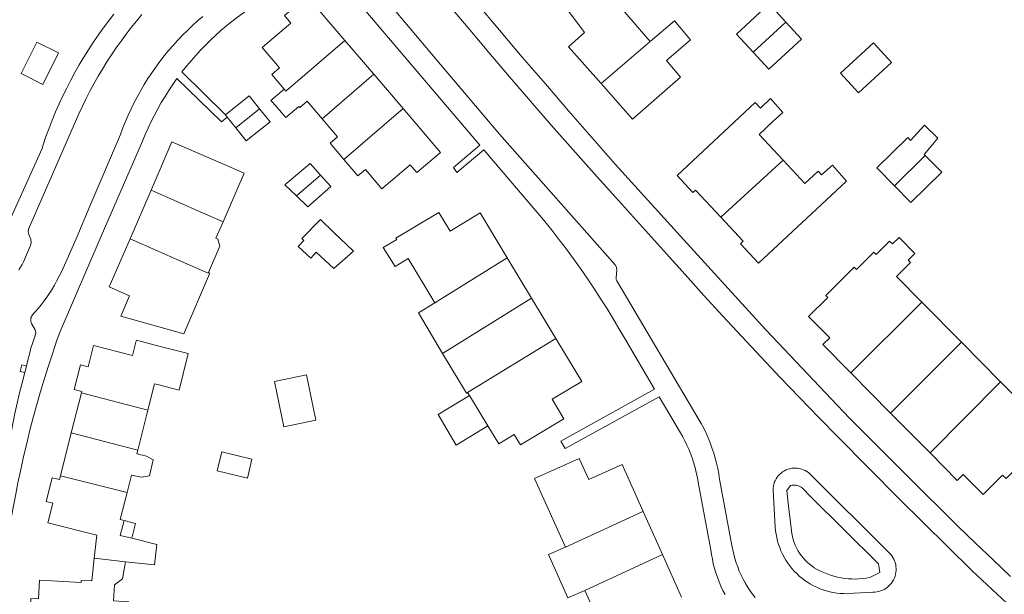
# Model space of a CAD drawing. Header units: metres. Extents: x 89888 to 94270, y 464165 to 468904.
# Tile 124 of 256: x 92634 to 92766, y 466083 to 466160. Entities that reach past the tile are written whole.
import ezdxf

# ---------------------------------------------------------------- set-up
doc = ezdxf.new("R2010")
doc.units = ezdxf.units.M
for name, color, linetype, lineweight in [('B_BEBOUWINGSGRENS_0', 251, 'CONTINUOUS', 13), ('B_LUIFEL_1', 251, 'CONTINUOUS', 13), ('B_TUSSENMUUR_0', 251, 'CONTINUOUS', 13), ('V_WEGGRENS_0', 251, 'CONTINUOUS', 13)]:
    doc.layers.add(name, color=color, linetype=linetype, lineweight=lineweight)

msp = doc.modelspace()

# ---------------------------------------------------------------- linework, layer by layer
at = {"layer": 'B_BEBOUWINGSGRENS_0'}
for p, q in [((92636.01, 466156.75), (92633.9, 466152.52)), ((92681.23, 466152.45), (92677.35, 466156.99)), ((92748.3, 466156.65), (92743.86, 466152.59)), ((92685.15, 466147.85), (92681.23, 466152.45)), ((92661.56, 466146.68), (92661.31, 466146.99)), ((92662.71, 466145.24), (92661.56, 466146.68)), ((92755.24, 466141.55), (92755.11, 466141.69)), ((92651.33, 466136.89), (92648.51, 466130.36)), ((92702.4, 466122.4), (92699.14, 466127.81)), ((92705.67, 466116.96), (92702.4, 466122.4)), ((92760.1, 466116.47), (92754.79, 466121.85)), ((92765.36, 466111.14), (92760.1, 466116.47)), ((92745.27, 466112.37), (92750.6, 466106.97)), ((92641.98, 466109.68), (92640.61, 466104.29)), ((92693.81, 466109.73), (92694.07, 466109.3)), ((92694.07, 466109.3), (92696.55, 466105.23)), ((92649.55, 466102), (92650.91, 466107.37)), ((92669.14, 466105.12), (92673.43, 466106)), ((92750.6, 466106.97), (92755.89, 466101.62)), ((92640.61, 466104.29), (92639.15, 466098.53)), ((92660.82, 466101.75), (92660.22, 466099.2)), ((92719.97, 466087.98), (92717.38, 466093.75)), ((92722.55, 466082.25), (92719.97, 466087.98)), ((92709.57, 466083.16), (92712.15, 466077.42))]:
    msp.add_line(p, q, dxfattribs=at)
for points in [[(92718.31, 466156.82), (92714.03, 466161.79), (92711.5, 466165.1)], [(92677.35, 466156.99), (92672.28, 466162.94), (92669.23, 466160.34), (92670.11, 466159.3), (92666.25, 466156.01), (92668.57, 466153.28), (92667.54, 466152.4), (92669.21, 466150.44)], [(92706.86, 466161.56), (92709.51, 466158.02), (92707.37, 466156.13), (92711.74, 466151.18)], [(92736.52, 466159.44), (92734.28, 466161.87), (92729.91, 466157.83), (92732.13, 466155.42)], [(92720.5, 466154.27), (92723.76, 466157.05), (92721.61, 466159.62), (92718.31, 466156.82)], [(92732.13, 466155.42), (92734.27, 466153.1), (92738.65, 466157.14), (92736.52, 466159.44)], [(92633.9, 466152.52), (92636.78, 466151.07), (92638.9, 466155.3), (92636.01, 466156.75)], [(92743.86, 466152.59), (92746.28, 466149.94), (92750.72, 466154.01), (92748.3, 466156.65)], [(92711.74, 466151.18), (92715.96, 466146.4), (92722.41, 466152.06), (92720.5, 466154.27)], [(92661.31, 466146.99), (92664.5, 466149.54), (92665.9, 466147.79)], [(92669.21, 466150.44), (92667.42, 466148.92), (92667.67, 466148.63)], [(92667.67, 466148.63), (92669.4, 466146.62), (92671.18, 466148.12), (92671.3, 466147.99), (92672.27, 466148.82), (92674.28, 466146.46)], [(92734.8, 466146.09), (92736.15, 466147.29), (92734.46, 466149.17), (92733.13, 466147.89), (92732.44, 466148.63), (92721.93, 466138.86), (92724.06, 466136.56), (92724.43, 466136.9), (92727.82, 466133.25)], [(92665.9, 466147.79), (92667.3, 466146.04), (92664.11, 466143.49), (92662.71, 466145.24)], [(92677.21, 466141.01), (92679.1, 466138.79), (92680.09, 466139.64), (92682.3, 466137.05), (92686.11, 466140.3), (92687.01, 466139.25), (92690.18, 466141.95), (92685.15, 466147.85)], [(92674.28, 466146.46), (92676.35, 466144.03), (92675.36, 466143.19), (92677.21, 466141.01)], [(92736.17, 466140.89), (92732.94, 466144.36), (92734.8, 466146.09)], [(92755.11, 466141.69), (92756.96, 466143.84), (92755.15, 466145.6), (92753.28, 466143.54), (92752.89, 466143.94), (92748.75, 466139.87), (92751.1, 466137.48)], [(92661.06, 466140.35), (92654.13, 466143.35), (92651.33, 466136.89)], [(92660.99, 466132.64), (92663.82, 466139.16), (92661.06, 466140.35)], [(92674.08, 466138.91), (92672.7, 466140.44), (92669.29, 466137.61), (92670.83, 466136.12)], [(92743.31, 466136.79), (92744.7, 466138.07), (92742.79, 466140.23), (92741.33, 466138.92), (92740.87, 466139.42), (92739.08, 466137.76), (92736.17, 466140.89)], [(92751.1, 466137.48), (92753.32, 466135.22), (92757.46, 466139.3), (92755.24, 466141.55)], [(92670.83, 466136.12), (92672.37, 466134.63), (92675.46, 466137.38), (92674.08, 466138.91)], [(92727.82, 466133.25), (92730.8, 466130.04), (92730.43, 466129.7), (92732.86, 466127.09), (92743.31, 466136.79)], [(92699.14, 466127.81), (92695.52, 466133.83), (92691.46, 466131.38), (92689.94, 466133.9), (92684.2, 466130.44), (92684.3, 466130.27), (92682.48, 466129.18), (92684.08, 466126.62), (92685.85, 466127.69), (92689.42, 466121.75)], [(92659.04, 466125.85), (92660.56, 466129.37), (92660.31, 466130.29), (92660.03, 466130.43), (92660.99, 466132.64)], [(92674.05, 466132.96), (92671.55, 466130.41), (92671.84, 466130.14), (92671.09, 466129.31), (92672.78, 466127.76)], [(92672.78, 466127.76), (92673.5, 466128.57), (92675.84, 466126.37), (92678.51, 466128.69), (92675.88, 466131.21), (92674.05, 466132.96)], [(92648.51, 466130.36), (92645.7, 466123.89), (92648.45, 466122.69), (92647.28, 466119.99)], [(92754.79, 466121.85), (92751.38, 466125.3), (92753.26, 466127.17), (92752.96, 466127.48), (92753.86, 466128.37), (92751.73, 466130.52), (92750.86, 466129.66), (92750.47, 466130.05), (92748.64, 466128.24), (92748.33, 466128.55), (92746, 466126.24), (92745.72, 466126.53), (92741.89, 466122.75), (92742.17, 466122.46), (92739.6, 466119.93), (92742.42, 466117.08), (92741.51, 466116.18), (92745.27, 466112.37)], [(92647.28, 466119.99), (92655.73, 466117.6), (92659.19, 466125.66), (92659.23, 466125.75), (92659.04, 466125.85)], [(92689.42, 466121.75), (92687.24, 466120.4), (92690.47, 466114.97)], [(92652.53, 466115.92), (92649.36, 466116.73), (92649.34, 466116.65), (92648.84, 466114.71), (92643.6, 466116.04), (92642.87, 466113.17), (92641.85, 466113.42), (92641.02, 466110.12), (92642.02, 466109.87), (92641.98, 466109.68)], [(92696.55, 466105.23), (92698.01, 466102.83), (92700.06, 466104.07), (92700.9, 466102.68), (92706.74, 466106.2), (92705.17, 466108.82), (92709.13, 466111.21), (92705.67, 466116.96)], [(92650.91, 466107.37), (92651.8, 466110.87), (92652.18, 466110.78), (92655.09, 466110.04), (92656.33, 466114.94), (92652.53, 466115.92)], [(92690.47, 466114.97), (92693.67, 466109.65), (92693.81, 466109.73)], [(92673.43, 466106), (92672.18, 466112.1), (92667.89, 466111.22), (92669.14, 466105.12)], [(92755.89, 466101.62), (92759.52, 466097.93), (92760.34, 466098.74), (92763.01, 466096.04), (92765.64, 466098.63), (92766.1, 466098.16), (92769.92, 466101.93), (92769.55, 466102.32), (92771.81, 466104.55), (92771.57, 466104.79), (92773.31, 466106.52), (92772.97, 466106.85), (92775.15, 466109), (92773.6, 466110.56), (92772.49, 466109.46), (92772.26, 466109.7), (92771.12, 466108.57), (92770.3, 466109.39), (92768.67, 466107.78), (92765.36, 466111.14)], [(92648.11, 466096.29), (92648.7, 466098.62), (92650, 466098.35), (92651.13, 466098.53), (92651.62, 466100.67), (92650.73, 466101.18), (92649.43, 466101.51), (92649.55, 466102)], [(92660.22, 466099.2), (92664.26, 466098.24), (92664.86, 466100.79), (92660.82, 466101.75)], [(92717.38, 466093.75), (92714.55, 466100.04), (92710.07, 466098.03), (92708.8, 466100.85), (92702.82, 466098.16), (92706.96, 466088.95)], [(92639.15, 466098.53), (92639.03, 466098.03), (92638.04, 466098.28), (92637.23, 466095.09), (92638.15, 466094.85), (92637.49, 466092.24), (92644.04, 466090.58), (92643.7, 466087.48)], [(92647.71, 466092.55), (92647.19, 466092.68), (92648.11, 466096.29)], [(92648.73, 466090.16), (92647.2, 466090.55), (92647.71, 466092.55)], [(92647.89, 466087.02), (92651.8, 466086.61), (92652.11, 466089.31), (92648.73, 466090.16)], [(92706.96, 466088.95), (92704.68, 466087.97), (92707.29, 466082.17), (92709.57, 466083.16)], [(92643.7, 466087.48), (92643.37, 466084.43), (92641.96, 466084.51), (92641.94, 466084.21), (92636.37, 466084.52), (92636.23, 466082.03), (92635.19, 466082.09), (92635, 466078.69), (92636.05, 466078.63), (92636.03, 466078.27)], [(92646.4, 466083.89), (92647.51, 466084.71), (92647.89, 466087.02)], [(92648.1, 466077.53), (92648.33, 466081.64), (92646.28, 466081.76), (92646.4, 466083.89)]]:
    msp.add_lwpolyline(points, dxfattribs=at)
at = {"layer": 'B_LUIFEL_1'}
for points in [[(92694.07, 466109.3), (92689.87, 466106.77), (92692.29, 466102.66), (92696.55, 466105.23)], [(92648.73, 466090.16), (92649.23, 466092.14), (92647.71, 466092.55)]]:
    msp.add_lwpolyline(points, dxfattribs=at)
at = {"layer": 'B_TUSSENMUUR_0'}
for p, q in [((92736.52, 466159.44), (92732.13, 466155.42)), ((92718.31, 466156.82), (92711.74, 466151.18)), ((92681.23, 466152.45), (92674.28, 466146.46)), ((92665.9, 466147.79), (92662.71, 466145.24)), ((92685.15, 466147.85), (92677.21, 466141.01)), ((92727.82, 466133.25), (92736.17, 466140.89)), ((92755.24, 466141.55), (92751.1, 466137.48)), ((92670.83, 466136.12), (92674.08, 466138.91)), ((92699.14, 466127.81), (92689.42, 466121.75)), ((92702.4, 466122.4), (92690.47, 466114.97)), ((92754.79, 466121.85), (92745.27, 466112.37)), ((92705.67, 466116.96), (92693.81, 466109.73)), ((92760.1, 466116.47), (92750.6, 466106.97)), ((92765.36, 466111.14), (92755.89, 466101.62)), ((92641.98, 466109.68), (92650.91, 466107.37)), ((92640.61, 466104.29), (92649.55, 466102)), ((92639.15, 466098.53), (92648.11, 466096.29)), ((92643.7, 466087.48), (92647.89, 466087.02))]:
    msp.add_line(p, q, dxfattribs=at)
for points in [[(92669.21, 466150.44), (92669.44, 466150.16), (92677.35, 466156.99)], [(92651.33, 466136.89), (92658.24, 466133.84), (92660.99, 466132.64)], [(92648.51, 466130.36), (92655.42, 466127.32), (92659, 466125.74), (92659.04, 466125.85)], [(92717.38, 466093.75), (92717.26, 466093.7), (92706.96, 466088.95)], [(92719.97, 466087.98), (92719.88, 466087.93), (92709.57, 466083.16)]]:
    msp.add_lwpolyline(points, dxfattribs=at)
at = {"layer": 'V_WEGGRENS_0'}
for p, q in [((92661.31, 466146.99), (92655.48, 466152.76)), ((92634.61, 466113.25), (92634.37, 466112.39))]:
    msp.add_line(p, q, dxfattribs=at)
for points in [[(92766.7, 466085.04), (92764.35, 466087.26), (92762.01, 466089.49), (92759.69, 466091.74), (92757.39, 466094), (92755.1, 466096.28), (92745.07, 466106.27), (92733.84, 466118.12), (92722.84, 466130.2), (92713.63, 466140.37), (92710.49, 466143.94), (92707.37, 466147.53), (92704.26, 466151.13), (92701.16, 466154.74), (92698.09, 466158.37), (92695.02, 466162.01), (92691.98, 466165.66), (92688.95, 466169.32), (92685.93, 466173), (92686.32, 466175.54)], [(92669.18, 466164.7), (92672.79, 466167.45), (92674.83, 466167.24), (92676.33, 466165.45), (92695.46, 466142.93)], [(92655.48, 466152.76), (92656.07, 466153.51), (92656.69, 466154.24), (92657.32, 466154.96), (92657.96, 466155.66), (92658.62, 466156.35), (92659.31, 466157.02), (92660, 466157.67), (92660.71, 466158.3), (92661.44, 466158.92), (92662.19, 466159.52), (92662.95, 466160.1), (92663.72, 466160.67), (92664.5, 466161.21), (92665.3, 466161.73), (92669.18, 466164.7)], [(92681.3, 466164.29), (92689.68, 466154.33), (92698.1, 466144.41), (92713.64, 466126.88), (92713.82, 466126.53), (92713.87, 466126.15), (92713.76, 466125.15), (92713.77, 466124.91), (92713.86, 466124.69), (92725.19, 466105.56), (92725.52, 466104.92), (92725.82, 466104.28), (92726.11, 466103.62), (92726.38, 466102.95), (92726.62, 466102.28), (92726.85, 466101.6), (92727.05, 466100.91), (92727.23, 466100.22), (92727.39, 466099.52), (92727.53, 466098.82), (92727.64, 466098.11), (92729.3, 466089.18), (92729.41, 466088.59), (92729.54, 466088.01), (92729.69, 466087.44), (92729.87, 466086.87), (92730.07, 466086.31), (92730.29, 466085.76), (92730.53, 466085.22), (92730.79, 466084.68), (92731.08, 466084.16), (92731.39, 466083.66), (92731.71, 466083.16), (92732.06, 466082.67), (92732.42, 466082.21)], [(92691.12, 466161.95), (92693.88, 466158.65), (92696.66, 466155.36), (92699.46, 466152.09), (92702.27, 466148.83), (92705.1, 466145.58), (92707.95, 466142.35), (92710.81, 466139.13), (92713.69, 466135.92), (92720.51, 466128.35), (92723.01, 466125.55), (92725.53, 466122.76), (92728.07, 466119.99), (92730.62, 466117.23), (92733.19, 466114.49), (92735.77, 466111.76), (92738.37, 466109.05), (92740.98, 466106.35), (92743.61, 466103.67), (92751.72, 466095.48), (92761.54, 466085.8), (92771.62, 466076.39)], [(92646.32, 466160.52), (92645.6, 466159.58), (92644.9, 466158.64), (92644.22, 466157.67), (92643.56, 466156.7), (92642.91, 466155.71), (92642.29, 466154.71), (92641.69, 466153.69), (92641.11, 466152.67), (92640.55, 466151.63), (92640.01, 466150.59), (92639.49, 466149.53), (92638.99, 466148.46), (92638.52, 466147.38), (92638.07, 466146.29), (92637.63, 466145.2), (92637.22, 466144.09), (92636.83, 466142.98), (92636.7, 466142.48), (92632.34, 466132.77)], [(92633.57, 466126.2), (92633.8, 466126.55), (92634.01, 466126.91), (92634.19, 466127.28), (92635.15, 466129.45), (92635.24, 466129.84), (92635.18, 466130.24), (92634.89, 466131.07), (92634.83, 466131.35), (92634.87, 466131.64), (92641.64, 466147.12), (92642.11, 466148.15), (92642.61, 466149.17), (92643.12, 466150.17), (92643.66, 466151.17), (92644.22, 466152.16), (92644.79, 466153.13), (92645.39, 466154.09), (92646.01, 466155.04), (92646.64, 466155.97), (92647.3, 466156.9), (92647.97, 466157.81), (92648.66, 466158.7), (92649.38, 466159.58), (92650.1, 466160.45)], [(92635.29, 466118.98), (92635.23, 466119.12), (92635.19, 466119.28), (92635.17, 466119.43), (92635.18, 466119.59), (92635.21, 466119.74), (92635.26, 466119.89), (92635.33, 466120.02), (92635.42, 466120.15), (92635.77, 466120.55), (92636.19, 466121.02), (92636.59, 466121.51), (92636.98, 466122.01), (92637.35, 466122.52), (92637.7, 466123.04), (92638.03, 466123.58), (92638.35, 466124.12), (92638.65, 466124.68), (92639.35, 466126.02), (92641.26, 466130.35), (92643.1, 466134.72), (92647.23, 466144.36), (92647.55, 466145.23), (92647.9, 466146.1), (92648.26, 466146.95), (92648.65, 466147.8), (92649.06, 466148.64), (92649.49, 466149.46), (92649.94, 466150.27), (92650.41, 466151.08), (92650.91, 466151.86), (92651.42, 466152.64), (92651.95, 466153.4), (92652.51, 466154.15), (92653.08, 466154.89), (92653.67, 466155.61), (92654.28, 466156.31), (92654.9, 466157), (92655.55, 466157.67), (92656.21, 466158.33), (92656.88, 466158.97), (92657.58, 466159.59), (92658.29, 466160.19)], [(92638.7, 466116.73), (92638.78, 466116.97), (92638.87, 466117.2), (92638.95, 466117.44), (92639.03, 466117.67), (92639.12, 466117.91), (92644.62, 466130.72), (92650.17, 466143.45), (92650.54, 466144.34), (92650.93, 466145.22), (92651.34, 466146.09), (92651.77, 466146.95), (92652.23, 466147.79), (92652.7, 466148.63), (92653.2, 466149.46), (92653.71, 466150.27), (92654.25, 466151.07), (92654.8, 466151.85)], [(92654.8, 466151.85), (92660.77, 466146.05), (92661.56, 466146.68)], [(92695.46, 466142.93), (92691.91, 466139.92), (92692.35, 466139.24), (92695.99, 466142.3)], [(92695.99, 466142.3), (92703.99, 466132.88), (92705.15, 466131.46), (92706.12, 466130.21), (92707.09, 466128.94), (92708.03, 466127.66), (92708.96, 466126.36), (92709.87, 466125.05), (92710.76, 466123.73), (92711.63, 466122.4), (92712.49, 466121.05), (92713.32, 466119.7), (92714.14, 466118.33), (92714.93, 466116.95), (92718.92, 466110.19)], [(92635.29, 466118.98), (92635.76, 466118.13), (92635.84, 466117.72)], [(92631.07, 466082.51), (92631.24, 466083.91), (92631.44, 466085.31), (92631.7, 466086.94), (92631.94, 466088.73), (92632.2, 466090.51), (92632.48, 466092.29), (92632.79, 466094.07), (92633.11, 466095.85), (92633.46, 466097.62), (92633.83, 466099.38), (92634.22, 466101.14), (92634.63, 466102.9), (92635.07, 466104.65), (92635.52, 466106.39), (92636, 466108.13), (92636.5, 466109.86), (92637.02, 466111.59), (92637.56, 466113.31), (92638.12, 466115.03), (92638.7, 466116.73)], [(92635.84, 466117.72), (92635.71, 466117.24), (92635.45, 466116.45), (92635.21, 466115.66), (92634.99, 466114.86), (92634.79, 466114.06), (92634.61, 466113.25)], [(92634.37, 466112.39), (92633.76, 466112.55), (92633.99, 466113.42), (92634.61, 466113.25)], [(92634.37, 466112.39), (92634.01, 466111.03), (92633.68, 466109.66), (92633.35, 466108.29), (92633.05, 466106.91), (92632.77, 466105.53), (92632.51, 466104.15), (92632.26, 466102.76), (92632.03, 466101.37)], [(92718.92, 466110.19), (92706.33, 466103.2), (92706.93, 466102.22), (92719.54, 466109.13)], [(92719.54, 466109.13), (92722.4, 466104.29), (92722.7, 466103.76), (92722.99, 466103.22), (92723.25, 466102.67), (92723.5, 466102.11), (92723.73, 466101.54), (92723.94, 466100.97), (92724.14, 466100.39), (92724.31, 466099.8), (92724.46, 466099.21), (92724.59, 466098.61), (92724.71, 466098.01), (92724.8, 466097.41), (92726.46, 466088.61), (92726.55, 466087.98), (92726.67, 466087.36), (92726.8, 466086.74), (92726.96, 466086.12), (92727.15, 466085.52), (92727.35, 466084.92), (92727.57, 466084.33), (92727.82, 466083.74), (92728.09, 466083.17), (92728.38, 466082.6)], [(92739.56, 466098.97), (92739.35, 466099.12), (92739.12, 466099.25), (92738.88, 466099.36), (92738.63, 466099.45), (92738.38, 466099.52), (92738.12, 466099.56), (92737.85, 466099.58), (92737.59, 466099.58), (92737.33, 466099.55), (92737.07, 466099.5), (92736.82, 466099.43), (92736.57, 466099.33), (92736.34, 466099.21), (92736.11, 466099.08), (92735.9, 466098.92), (92735.7, 466098.74), (92735.52, 466098.55), (92735.36, 466098.34), (92735.22, 466098.12), (92735.1, 466097.89), (92734.99, 466097.65), (92734.92, 466097.39), (92734.86, 466097.14), (92734.83, 466096.87), (92734.82, 466096.61), (92735.12, 466091.64), (92735.16, 466091.17), (92735.23, 466090.71), (92735.32, 466090.25), (92735.42, 466089.79), (92735.55, 466089.34), (92735.71, 466088.9), (92735.88, 466088.47), (92736.08, 466088.04), (92736.29, 466087.63), (92736.53, 466087.23), (92736.79, 466086.84), (92737.06, 466086.46), (92737.35, 466086.09), (92737.67, 466085.74), (92737.99, 466085.41), (92738.34, 466085.09), (92738.7, 466084.79), (92739.07, 466084.51), (92739.45, 466084.25), (92739.85, 466084.01), (92740.26, 466083.78), (92740.68, 466083.58), (92741.11, 466083.39), (92741.55, 466083.23), (92742, 466083.09), (92742.45, 466082.97), (92742.91, 466082.88), (92743.37, 466082.81), (92743.83, 466082.76), (92744.3, 466082.73), (92744.77, 466082.72), (92745.24, 466082.74), (92745.7, 466082.78), (92748.21, 466082.94), (92748.48, 466082.94), (92748.74, 466082.97), (92748.99, 466083.02), (92749.25, 466083.09), (92749.49, 466083.19), (92749.73, 466083.3), (92749.95, 466083.44)], [(92749.95, 466083.44), (92750.17, 466083.59), (92750.37, 466083.76), (92750.55, 466083.95), (92750.72, 466084.15), (92750.87, 466084.36), (92751, 466084.59), (92751.11, 466084.83), (92751.2, 466085.08), (92751.27, 466085.33), (92751.31, 466085.59), (92751.34, 466085.85), (92751.34, 466086.11), (92751.32, 466086.37), (92751.28, 466086.63), (92751.21, 466086.89), (92751.13, 466087.13), (92751.02, 466087.37), (92750.9, 466087.6), (92750.75, 466087.82), (92750.59, 466088.03), (92739.56, 466098.97)], [(92739.91, 466095.74), (92738.73, 466096.91), (92738.58, 466097.02), (92738.42, 466097.11), (92738.25, 466097.19), (92738.08, 466097.24), (92737.9, 466097.28), (92737.71, 466097.3), (92737.53, 466097.3), (92737.34, 466097.28), (92737.16, 466097.24), (92736.66, 466096.58), (92736.86, 466094.85), (92737.28, 466091.17), (92737.34, 466090.78), (92737.42, 466090.38), (92737.52, 466090), (92737.65, 466089.61), (92737.8, 466089.24), (92737.97, 466088.88), (92738.16, 466088.53), (92738.37, 466088.18), (92738.6, 466087.85), (92738.85, 466087.54), (92739.12, 466087.24), (92739.4, 466086.95), (92739.7, 466086.69), (92740.02, 466086.44), (92740.34, 466086.21), (92740.76, 466085.97), (92741.2, 466085.75), (92741.63, 466085.55), (92742.08, 466085.37), (92742.54, 466085.21), (92743, 466085.07), (92743.47, 466084.95), (92743.95, 466084.86), (92744.43, 466084.78), (92744.91, 466084.73), (92745.39, 466084.7), (92745.87, 466084.69), (92746.35, 466084.71), (92746.84, 466084.74), (92747.32, 466084.8), (92747.79, 466084.88), (92749.14, 466085.56), (92748.98, 466086.73), (92739.91, 466095.74)]]:
    msp.add_lwpolyline(points, dxfattribs=at)

doc.saveas('drawing.dxf')
